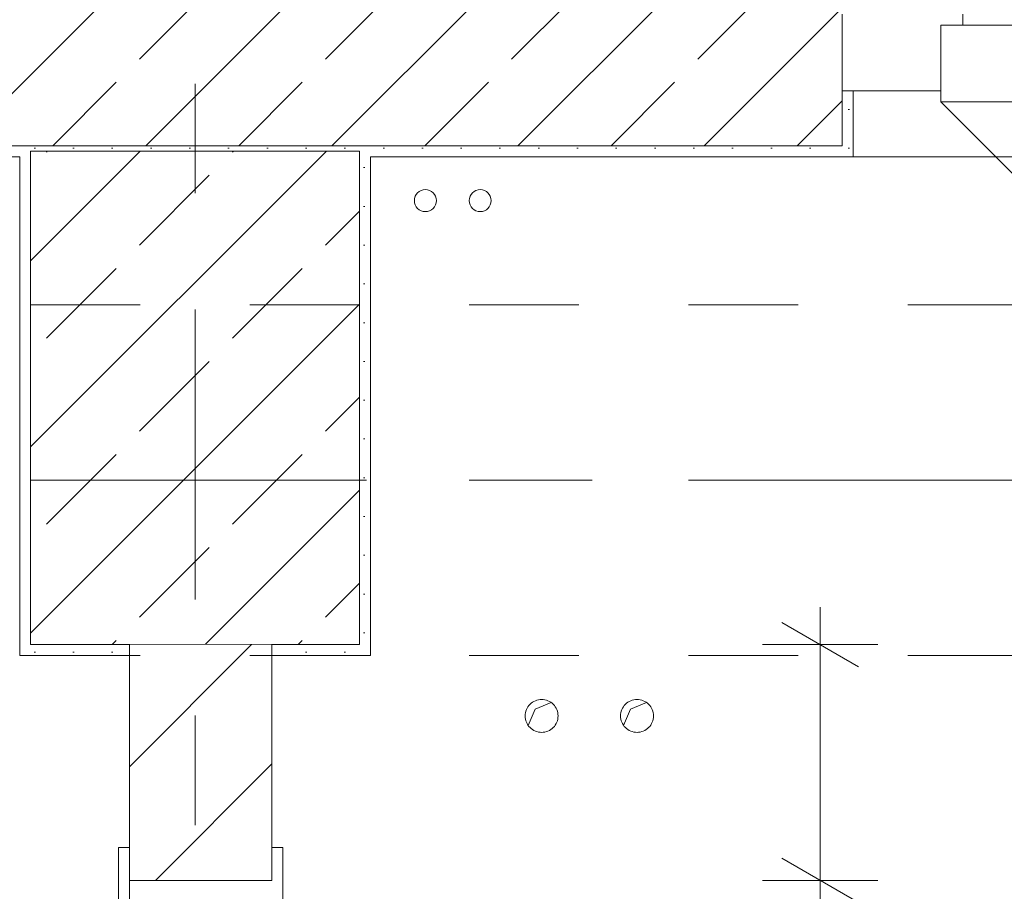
# Model space of a CAD drawing. Header units: metres. Extents: x -3.6 to 84.5, y -11 to 16.8.
# Tile 110 of 256: x 7.6 to 8.5, y 12.8 to 13.6. Entities that reach past the tile are written whole.
import ezdxf

# ---------------------------------------------------------------- set-up
doc = ezdxf.new("R2010")
doc.units = ezdxf.units.M
doc.header["$MEASUREMENT"] = 0
for name, pattern in [('Achse', [0.2, 0.1, -0.05, 0, -0.05]), ('Strichlinie doppelt', [0.546806, 0.264583, -0.105833, 0.070556, -0.105833]), ('Strichlinie eng', [0.115, 0.075, -0.04]), ('Untersicht', [0.1, 0.075, -0.025]), ('Wipeout_Contour', [1, 0, -1])]:
    doc.linetypes.add(name, pattern=pattern)
for name, color, linetype in [('152 - Bemaßung_ Beschriftung.Ausbau', 7, 'Continuous'), ('451 - Universal.Achsen Raster', 7, 'Continuous'), ('603 - Struktur.Bodenplatte_ Decke Roh', 7, 'Continuous'), ('604 - Struktur.Wand Aussen', 7, 'Continuous'), ('605 - Struktur.Wand Innen', 7, 'Continuous'), ('607 - Struktur.Stütze', 7, 'Continuous'), ('608 - Struktur.Träger', 7, 'Continuous'), ('650 - Abdeckung.Fußboden Aufbau', 7, 'Continuous'), ('801 - HKLSE.Heizung_ Klima_ Lüftung', 7, 'Continuous')]:
    doc.layers.add(name, color=color, linetype=linetype)
doc.styles.add('ERSTELLTER_STIL_2', font='txt')
doc.dimstyles.new('ERSTELLTER_STIL__1', dxfattribs={"dimtxt": 0.1, "dimasz": 0.0532, "dimexe": 0.18, "dimexo": 0.0625, "dimgap": 0, "dimtad": 1, "dimzin": 0, "dimdsep": 46, "dimtxsty": 'ERSTELLTER_STIL_2', "dimblk": 'ARROWHEAD_2', "dimblk1": 'ARROWHEAD_2', "dimblk2": 'ARROWHEAD_2', "dimcen": 0.09, "dimse1": 1, "dimse2": 1, "dimclrd": 7, "dimclre": 7, "dimclrt": 7, "dimazin": 0, "dimtfac": 1, "dimtdec": 4, "dimtmove": 0, "dimatfit": 3, "dimfxl": 1, "dimtolj": 1, "dimtzin": 0, "dimarcsym": 0})
doc.dimstyles.new('ERSTELLTER_STIL__3', dxfattribs={"dimtxt": 0.1, "dimasz": 0.0532, "dimexe": 0.18, "dimexo": 0.0625, "dimgap": 0, "dimtad": 1, "dimtih": 1, "dimtoh": 1, "dimzin": 0, "dimdsep": 46, "dimtxsty": 'ERSTELLTER_STIL_2', "dimblk": 'ARROWHEAD_2', "dimblk1": 'ARROWHEAD_2', "dimblk2": 'ARROWHEAD_2', "dimcen": 0.09, "dimse1": 1, "dimse2": 1, "dimclrd": 7, "dimclre": 7, "dimclrt": 7, "dimazin": 0, "dimtfac": 1, "dimtdec": 4, "dimtmove": 0, "dimatfit": 3, "dimfxl": 1, "dimtolj": 1, "dimtzin": 0, "dimarcsym": 0})
pattern_1 = [(45, (0, 0), (-0.0848528, 0.0848528), []), (45, (-0.04243, 0.04243), (-0.0848528, 0.0848528), [0.09, -0.03])]
pattern_2 = [(45, (0, 0), (-0.01767767, 0.01767767), [0, -0.025])]

# ---------------------------------------------------------------- blocks, each defined once
blk = doc.blocks.new('*D363')
at = {"layer": '152 - Bemaßung_ Beschriftung.Ausbau', "color": 7, "linetype": 'Continuous', "lineweight": 5}
for p, q in [((0.225, 15.3025), (0.225, 15.4075)), ((7.67, 15.3025), (7.67, 15.4075)), ((0.24521, 15.39), (0.20479, 15.32)), ((7.69021, 15.39), (7.64979, 15.32)), ((-0.015, 15.355), (0.225, 15.355)), ((0.225, 15.355), (7.67, 15.355)), ((7.67, 15.355), (7.8, 15.355))]:
    blk.add_line(p, q, dxfattribs=at)
at = {"layer": '152 - Bemaßung_ Beschriftung.Ausbau', "color": 7, "lineweight": 5, "char_height": 0.1, "attachment_point": 7, "style": 'ERSTELLTER_STIL_2'}
for s, insert in [('\\A1;{\\pql;\\fArial|b0|i0|c0|p38;7,44\\fArial|b0|i0|c0|p38;\\A1{\\H.66x;\\S5^  ;}}', (3.71354, 15.35559)), ('\\A1;{\\pql;\\fArial|b0|i0|c0|p38;13}', (7.498, 15.375))]:
    blk.add_mtext(s, dxfattribs=dict(at, insert=insert))
blk = doc.blocks.new('ARROWHEAD_2')
at = {"color": 0, "linetype": 'Continuous', "lineweight": 0}
for p, q in [((-0.378, -0.655), (0.378, 0.655)), ((0, 0), (-1, 0))]:
    blk.add_line(p, q, dxfattribs=at)
blk = doc.blocks.new('*D364')
at = {"layer": '152 - Bemaßung_ Beschriftung.Ausbau', "color": 7, "linetype": 'Continuous', "lineweight": 5}
for p, q in [((7.69021, 15.39), (7.64979, 15.32)), ((7.82021, 15.39), (7.77979, 15.32)), ((7.67, 15.355), (7.8, 15.355))]:
    blk.add_line(p, q, dxfattribs=at)
blk = doc.blocks.new('*D365')
at = {"layer": '152 - Bemaßung_ Beschriftung.Ausbau', "color": 7, "linetype": 'Continuous', "lineweight": 5}
for p, q in [((7.82021, 15.39), (7.77979, 15.32)), ((7.67, 15.355), (7.8, 15.355))]:
    blk.add_line(p, q, dxfattribs=at)
blk = doc.blocks.new('*D366')
at = {"layer": '152 - Bemaßung_ Beschriftung.Ausbau', "color": 7, "linetype": 'Continuous', "lineweight": 5}
for p, q in [((7.8, 15.3025), (7.8, 15.4075)), ((11.27, 15.3025), (11.27, 15.4075)), ((7.82021, 15.39), (7.77979, 15.32)), ((11.29021, 15.39), (11.24979, 15.32)), ((7.67, 15.355), (7.8, 15.355)), ((7.8, 15.355), (11.27, 15.355)), ((11.27, 15.355), (11.41, 15.355))]:
    blk.add_line(p, q, dxfattribs=at)
at = {"layer": '152 - Bemaßung_ Beschriftung.Ausbau', "color": 7, "lineweight": 5, "char_height": 0.1, "attachment_point": 7, "style": 'ERSTELLTER_STIL_2'}
for s, insert in [('\\A1;{\\pql;\\fArial|b0|i0|c0|p38;3,47}', (9.32608, 15.375)), ('\\A1;{\\pql;\\fArial|b0|i0|c0|p38;14}', (11.098, 15.375))]:
    blk.add_mtext(s, dxfattribs=dict(at, insert=insert))
blk = doc.blocks.new('*D401')
at = {"layer": '152 - Bemaßung_ Beschriftung.Ausbau', "color": 7, "linetype": 'Continuous', "lineweight": 5}
for p, q in [((4.27999, 15.8025), (4.27999, 15.9075)), ((7.57999, 15.8025), (7.57999, 15.9075)), ((4.3002, 15.89), (4.25978, 15.82)), ((7.6002, 15.89), (7.55978, 15.82)), ((3.97999, 15.855), (4.27999, 15.855)), ((4.27999, 15.855), (7.57999, 15.855)), ((7.57999, 15.855), (7.87999, 15.855))]:
    blk.add_line(p, q, dxfattribs=at)
at = {"layer": '152 - Bemaßung_ Beschriftung.Ausbau', "color": 7, "lineweight": 5, "insert": (5.79696, 15.875), "char_height": 0.1, "attachment_point": 7, "style": 'ERSTELLTER_STIL_2'}
blk.add_mtext('\\A1;{\\pql;\\fArial|b0|i0|c0|p38;3,30}', dxfattribs=at)
blk = doc.blocks.new('*D402')
at = {"layer": '152 - Bemaßung_ Beschriftung.Ausbau', "color": 7, "linetype": 'Continuous', "lineweight": 5}
for p, q in [((7.6002, 15.89), (7.55978, 15.82)), ((7.9002, 15.89), (7.85978, 15.82)), ((7.57999, 15.855), (7.87999, 15.855))]:
    blk.add_line(p, q, dxfattribs=at)
at = {"layer": '152 - Bemaßung_ Beschriftung.Ausbau', "color": 7, "lineweight": 5, "insert": (7.6541, 15.875), "char_height": 0.1, "attachment_point": 7, "style": 'ERSTELLTER_STIL_2'}
blk.add_mtext('\\A1;{\\pql;\\fArial|b0|i0|c0|p38;30}', dxfattribs=at)
blk = doc.blocks.new('*D403')
at = {"layer": '152 - Bemaßung_ Beschriftung.Ausbau', "color": 7, "linetype": 'Continuous', "lineweight": 5}
for p, q in [((7.87999, 15.8025), (7.87999, 15.9075)), ((11.17999, 15.8025), (11.17999, 15.9075)), ((7.9002, 15.89), (7.85978, 15.82)), ((11.2002, 15.89), (11.15978, 15.82)), ((7.57999, 15.855), (7.87999, 15.855)), ((7.87999, 15.855), (11.17999, 15.855)), ((11.17999, 15.855), (11.47999, 15.855))]:
    blk.add_line(p, q, dxfattribs=at)
at = {"layer": '152 - Bemaßung_ Beschriftung.Ausbau', "color": 7, "lineweight": 5, "insert": (9.39696, 15.875), "char_height": 0.1, "attachment_point": 7, "style": 'ERSTELLTER_STIL_2'}
blk.add_mtext('\\A1;{\\pql;\\fArial|b0|i0|c0|p38;3,30}', dxfattribs=at)
blk = doc.blocks.new('*D476')
at = {"layer": '152 - Bemaßung_ Beschriftung.Ausbau', "color": 7, "linetype": 'Continuous', "lineweight": 5}
for p, q in [((-2.175, 13.455), (-2.175, 13.695)), ((-2.21, 13.47521), (-2.14, 13.43479)), ((-2.14, 13.42978), (-2.21, 13.47019)), ((-2.1225, 13.455), (-2.2275, 13.455)), ((-2.175, 13.44998), (-2.175, 13.455))]:
    blk.add_line(p, q, dxfattribs=at)
blk = doc.blocks.new('*D477')
at = {"layer": '152 - Bemaßung_ Beschriftung.Ausbau', "color": 7, "linetype": 'Continuous', "lineweight": 5}
for p, q in [((-2.175, 13.695), (-2.175, 13.845)), ((-2.21, 13.71521), (-2.14, 13.67479)), ((-2.1225, 13.695), (-2.2275, 13.695)), ((-2.175, 13.455), (-2.175, 13.695)), ((-2.21, 13.47521), (-2.14, 13.43479)), ((-2.14, 13.42978), (-2.21, 13.47019))]:
    blk.add_line(p, q, dxfattribs=at)
at = {"layer": '152 - Bemaßung_ Beschriftung.Ausbau', "color": 7, "lineweight": 5, "insert": (-2.195, 13.49911), "char_height": 0.1, "attachment_point": 7, "rotation": 90, "style": 'ERSTELLTER_STIL_2'}
blk.add_mtext('\\A1;{\\pql;\\fArial|b0|i0|c0|p38;24}', dxfattribs=at)
blk = doc.blocks.new('*D544')
at = {"layer": '152 - Bemaßung_ Beschriftung.Ausbau', "color": 7, "linetype": 'Continuous', "lineweight": 5}
for p, q in [((8.265, 12.80521), (8.335, 12.76479)), ((8.3525, 12.785), (8.2475, 12.785)), ((8.3, 11.775), (8.3, 12.785)), ((8.265, 11.79521), (8.335, 11.75479)), ((8.3525, 11.775), (8.2475, 11.775)), ((8.3, 11.74077), (8.3, 11.775))]:
    blk.add_line(p, q, dxfattribs=at)
at = {"layer": '152 - Bemaßung_ Beschriftung.Ausbau', "color": 7, "lineweight": 5, "char_height": 0.1, "attachment_point": 7, "rotation": 90, "style": 'ERSTELLTER_STIL_2'}
for s, insert in [('\\A1;{\\pql;\\fArial|b0|i0|c0|p38;21\\fArial|b0|i0|c0|p38;\\A1{\\H.66x;\\S5^  ;}}', (8.28109, 12.56291)), ('\\A1;{\\pql;\\fArial|b0|i0|c0|p38;1,01}', (8.28, 12.14697)), ('\\A1;{\\pql;\\fArial|b0|i0|c0|p38;2,01}', (8.42, 12.14697))]:
    blk.add_mtext(s, dxfattribs=dict(at, insert=insert))
blk = doc.blocks.new('*D545')
at = {"layer": '152 - Bemaßung_ Beschriftung.Ausbau', "color": 7, "linetype": 'Continuous', "lineweight": 5}
for p, q in [((8.3, 12.99998), (8.3, 13.03421)), ((8.335, 12.97978), (8.265, 13.02019)), ((8.3525, 12.99998), (8.2475, 12.99998)), ((8.3, 12.785), (8.3, 12.99998)), ((8.265, 12.80521), (8.335, 12.76479)), ((8.3525, 12.785), (8.2475, 12.785))]:
    blk.add_line(p, q, dxfattribs=at)
blk = doc.blocks.new('*D648')
at = {"layer": '152 - Bemaßung_ Beschriftung.Ausbau', "color": 7, "linetype": 'Continuous', "lineweight": 5}
for p, q in [((-1.675, 13.455), (-1.675, 13.695)), ((-1.71, 13.47521), (-1.64, 13.43479)), ((-1.6225, 13.455), (-1.7275, 13.455)), ((-1.675, 0.245), (-1.675, 13.455)), ((-1.71, 0.26521), (-1.64, 0.22479)), ((-1.6225, 0.245), (-1.7275, 0.245)), ((-1.675, 0.005), (-1.675, 0.245))]:
    blk.add_line(p, q, dxfattribs=at)
at = {"layer": '152 - Bemaßung_ Beschriftung.Ausbau', "color": 7, "lineweight": 5, "insert": (-1.695, 6.67903), "char_height": 0.1, "attachment_point": 7, "rotation": 90, "style": 'ERSTELLTER_STIL_2'}
blk.add_mtext('\\A1;{\\pql;\\fArial|b0|i0|c0|p38;13,21}', dxfattribs=at)
blk = doc.blocks.new('*D649')
at = {"layer": '152 - Bemaßung_ Beschriftung.Ausbau', "color": 7, "linetype": 'Continuous', "lineweight": 5}
for p, q in [((-1.675, 13.695), (-1.675, 13.845)), ((-1.71, 13.71521), (-1.64, 13.67479)), ((-1.6225, 13.695), (-1.7275, 13.695)), ((-1.675, 13.455), (-1.675, 13.695)), ((-1.71, 13.47521), (-1.64, 13.43479))]:
    blk.add_line(p, q, dxfattribs=at)
at = {"layer": '152 - Bemaßung_ Beschriftung.Ausbau', "color": 7, "lineweight": 5, "insert": (-1.695, 13.49911), "char_height": 0.1, "attachment_point": 7, "rotation": 90, "style": 'ERSTELLTER_STIL_2'}
blk.add_mtext('\\A1;{\\pql;\\fArial|b0|i0|c0|p38;24}', dxfattribs=at)

msp = doc.modelspace()

# ---------------------------------------------------------------- hatches: boundary and pattern name
at = {"layer": '604 - Struktur.Wand Aussen', "linetype": 'Continuous', "lineweight": 0, "true_color": 0x000000}
h = msp.add_hatch(dxfattribs=at)
h.set_pattern_fill('Beton__Stahlbeton_0001', color=18, style=0, pattern_type=2)
h.set_pattern_definition(pattern_1)
h.paths.add_polyline_path([(7.06, 13.695), (7.06, 13.575), (7.12, 13.575), (7.12, 13.505), (7.12, 13.455), (8.32, 13.455), (8.32, 13.505), (8.32, 13.575), (8.38, 13.575), (8.38, 13.695)])
h = msp.add_hatch(dxfattribs=at)
h.set_pattern_fill('Gips_0001', color=18, style=0, pattern_type=2)
h.set_pattern_definition(pattern_2)
h.paths.add_polyline_path([(8.32, 13.445), (8.33, 13.445), (8.33, 13.505), (8.32, 13.505)])
h = msp.add_hatch(dxfattribs=at)
h.set_pattern_fill('Gips_0001', color=18, style=0, pattern_type=2)
h.set_pattern_definition(pattern_2)
h.paths.add_polyline_path([(7.88999, 13.445), (8.32, 13.445), (8.32, 13.455), (7.88999, 13.455)])
at = {"layer": '607 - Struktur.Stütze', "linetype": 'Continuous', "lineweight": 0, "true_color": 0x000000}
h = msp.add_hatch(dxfattribs=at)
h.set_pattern_fill('Gips_0001', color=18, style=0, pattern_type=2)
h.set_pattern_definition(pattern_2)
h.paths.add_polyline_path([(7.56999, 13.445), (7.57999, 13.445), (7.57999, 13.44998), (7.87999, 13.44998), (7.87999, 13.445), (7.88999, 13.445), (7.88999, 13.455), (7.56999, 13.455)])
h = msp.add_hatch(dxfattribs=at)
h.set_pattern_fill('Gips_0001', color=18, style=0, pattern_type=2)
h.set_pattern_definition(pattern_2)
h.paths.add_polyline_path([(7.56999, 13.445), (7.56999, 12.98998), (7.67, 12.98998), (7.67, 12.99998), (7.57999, 12.99998), (7.57999, 13.445)])
h = msp.add_hatch(dxfattribs=at)
h.set_pattern_fill('Beton__Stahlbeton_0001', color=18, style=0, pattern_type=2)
h.set_pattern_definition(pattern_1)
h.paths.add_polyline_path([(7.57999, 12.99998), (7.87999, 12.99998), (7.87999, 13.44998), (7.57999, 13.44998)])
h = msp.add_hatch(dxfattribs=at)
h.set_pattern_fill('Gips_0001', color=18, style=0, pattern_type=2)
h.set_pattern_definition(pattern_2)
h.paths.add_polyline_path([(7.87999, 12.99998), (7.8, 12.99998), (7.8, 12.98998), (7.88999, 12.98998), (7.88999, 13.445), (7.87999, 13.445)])

# ---------------------------------------------------------------- linework, layer by layer
at = {"layer": '451 - Universal.Achsen Raster', "color": 160, "linetype": 'Strichlinie doppelt', "lineweight": 9, "true_color": 0x3232ff}
msp.add_line((64.93502, 13.14998), (-3.175, 13.14998), dxfattribs=at)
at = {"layer": '603 - Struktur.Bodenplatte_ Decke Roh', "color": 7, "linetype": 'Continuous', "lineweight": 5}
for p, q in [((8.03373, 12.92635), (8.04, 12.94098)), ((8.04, 12.94098), (8.05463, 12.94725)), ((8.12073, 12.92635), (8.127, 12.94098)), ((8.127, 12.94098), (8.14163, 12.94725))]:
    msp.add_line(p, q, dxfattribs=at)
at = {"layer": '603 - Struktur.Bodenplatte_ Decke Roh', "color": 7, "linetype": 'Continuous', "lineweight": 9, "flags": 128}
for points in [[(8.061, 12.93498, 0.414214), (8.046, 12.94998, 0.414214), (8.031, 12.93498, 0.414214), (8.046, 12.91998, 0.414214)], [(8.148, 12.93498, 0.414214), (8.133, 12.94998, 0.414214), (8.118, 12.93498, 0.414214), (8.133, 12.91998, 0.414214)]]:
    msp.add_lwpolyline(points, format="xyb", close=True, dxfattribs=at)
at = {"layer": '604 - Struktur.Wand Aussen', "color": 7, "linetype": 'Continuous', "lineweight": 13}
for p, q in [((8.32, 13.575), (8.32, 13.505)), ((8.32, 13.575), (8.32, 13.505)), ((8.32, 13.575), (8.32, 13.505)), ((8.32, 13.455), (8.32, 13.505)), ((7.12, 13.455), (8.32, 13.455))]:
    msp.add_line(p, q, dxfattribs=at)
at = {"layer": '604 - Struktur.Wand Aussen', "color": 7, "linetype": 'Continuous', "lineweight": 9}
for p, q in [((8.43, 13.575), (8.43, 13.565)), ((8.43, 13.565), (8.41, 13.565)), ((8.41, 13.565), (8.41, 13.505)), ((8.41, 13.495), (8.41, 13.565)), ((8.41, 13.565), (8.49, 13.565)), ((8.41, 13.505), (8.32, 13.505)), ((8.49, 13.495), (8.41, 13.495)), ((8.41, 13.495), (8.82719, 13.07781)), ((10.71, 13.445), (8.33, 13.445))]:
    msp.add_line(p, q, dxfattribs=at)
at = {"layer": '604 - Struktur.Wand Aussen', "color": 7, "linetype": 'Continuous', "lineweight": 5}
for p, q in [((8.32, 13.505), (8.33, 13.505)), ((8.32, 13.505), (8.33, 13.505)), ((8.32, 13.505), (8.33, 13.505)), ((8.33, 13.505), (8.33, 13.455)), ((8.33, 13.505), (8.33, 13.455)), ((8.33, 13.455), (8.33, 13.445)), ((8.33, 13.455), (8.33, 13.445)), ((8.32, 13.445), (8.33, 13.445))]:
    msp.add_line(p, q, dxfattribs=at)
at = {"layer": '604 - Struktur.Wand Aussen', "color": 7, "linetype": 'Strichlinie eng', "lineweight": 9}
msp.add_line((10.71, 13.445), (8.33, 13.445), dxfattribs=at)
at = {"layer": '604 - Struktur.Wand Aussen', "color": 7, "linetype": 'Continuous', "lineweight": 5, "flags": 128}
msp.add_lwpolyline([(7.88999, 13.445), (8.32, 13.445)], dxfattribs=at)
at = {"layer": '604 - Struktur.Wand Aussen', "color": 7, "linetype": 'Continuous', "lineweight": 9}
msp.add_point((8.33, 13.445), dxfattribs=at)
at = {"layer": '605 - Struktur.Wand Innen', "color": 7, "linetype": 'Continuous', "lineweight": 13}
for p, q in [((7.66, 12.765), (7.66, 12.815)), ((7.81, 12.815), (7.81, 12.755))]:
    msp.add_line(p, q, dxfattribs=at)
at = {"layer": '607 - Struktur.Stütze', "color": 7, "linetype": 'Continuous', "lineweight": 5, "flags": 128}
for points in [[(7.56999, 13.445), (7.56999, 12.98998), (7.67, 12.98998)], [(7.8, 12.98998), (7.88999, 12.98998), (7.88999, 13.445)]]:
    msp.add_lwpolyline(points, dxfattribs=at)
at = {"layer": '607 - Struktur.Stütze', "color": 7, "linetype": 'Continuous', "lineweight": 13, "flags": 128}
msp.add_lwpolyline([(7.57999, 12.99998), (7.87999, 12.99998), (7.87999, 13.44998), (7.57999, 13.44998)], close=True, dxfattribs=at)
at = {"layer": '608 - Struktur.Träger', "color": 7, "linetype": 'Untersicht', "lineweight": 13}
msp.add_line((0.37999, 13.30998), (11.47999, 13.30998), dxfattribs=at)
at = {"layer": '608 - Struktur.Träger', "color": 7, "linetype": 'Achse', "lineweight": 9}
msp.add_line((0.37999, 13.14998), (11.47999, 13.14998), dxfattribs=at)
at = {"layer": '650 - Abdeckung.Fußboden Aufbau', "color": 7, "linetype": 'Continuous', "lineweight": 13, "flags": 128}
for points in [[(7.67, 12.98998), (7.56999, 12.98998), (7.56999, 13.445), (4.28999, 13.445), (4.28999, 12.98998), (3.97015, 12.98998), (3.97015, 13.445), (0.68999, 13.445), (0.68999, 12.98998), (0.235, 12.98998), (0.235, 8.50998), (0.68999, 8.50998), (0.68999, 8.08998), (0.235, 8.08998), (0.235, 6.00998), (0.68999, 6.00998), (0.68999, 5.18998), (0.235, 5.18998)], [(7.67, 11.775), (7.8, 11.775), (7.8, 11.22), (11.27, 11.22), (11.27, 12.98998), (11.16999, 12.98998), (11.16999, 13.445), (7.88999, 13.445), (7.88999, 12.98998), (7.8, 12.98998), (7.8, 12.785), (7.67, 12.785)], [(7.67, 12.785), (7.67, 12.98998)]]:
    msp.add_lwpolyline(points, dxfattribs=at)
at = {"layer": '650 - Abdeckung.Fußboden Aufbau', "color": 7, "linetype": 'Strichlinie eng', "lineweight": 13, "flags": 128}
msp.add_lwpolyline([(7.67, 12.785), (7.67, 11.775)], dxfattribs=at)
at = {"layer": '801 - HKLSE.Heizung_ Klima_ Lüftung', "color": 7, "linetype": 'Continuous', "lineweight": 5}
for centre in [(7.93999, 13.405), (7.98999, 13.405)]:
    msp.add_circle(centre, 0.01, dxfattribs=at)

# ---------------------------------------------------------------- dimensions: what is measured, and where the dimension line sits
at = {"layer": '152 - Bemaßung_ Beschriftung.Ausbau', "color": 7, "linetype": 'Continuous', "lineweight": 5}
for base, p1, p2, picture, middle in [((-2.175, 13.695), (31.13001, 13.455), (-0.015, 13.695), '*D477', (-2.245, 13.57535)), ((-1.675, 13.695), (31.13001, 13.455), (-0.015, 13.695), '*D649', (-1.745, 13.57535)), ((-2.175, 13.455), (0.37999, 13.44998), (31.13001, 13.455), '*D476', (-2.245, 13.47696)), ((8.3, 12.99998), (7.81, 12.785), (7.87999, 12.99998), '*D545', (8.23, 12.77421)), ((8.3, 12.785), (7.81, 11.775), (7.81, 12.785), '*D544', (8.23, 12.27685))]:
    dim = msp.add_linear_dim(base=base, p1=p1, p2=p2, angle=90, dimstyle='ERSTELLTER_STIL__1', dxfattribs=at)
    dim.commit()
    dim.dimension.update_dxf_attribs({"geometry": picture, "text_midpoint": middle, "dimtype": 160, "text_rotation": 90})

# ---------------------------------------------------------------- next in the draw order: wipeouts: each hides what was drawn before it
at = {"color": 254, "linetype": 'Wipeout_Contour', "lineweight": 0, "ltscale": 60.163331}
msp.add_wipeout([(7.8, 12.99998), (7.67, 12.99998), (7.67, 12.785), (7.8, 12.785)], dxfattribs=at).dxf.layer = '605 - Struktur.Wand Innen'

# ---------------------------------------------------------------- next in the draw order: hatches: boundary and pattern name
at = {"layer": '605 - Struktur.Wand Innen', "linetype": 'Continuous', "lineweight": 0, "true_color": 0x000000}
h = msp.add_hatch(dxfattribs=at)
h.set_pattern_fill('MW_Ziegel_0001', color=18, style=0, pattern_type=2)
h.set_pattern_definition([(45, (0, 0), (-0.0636396, 0.0636396), [])])
h.paths.add_polyline_path([(7.8, 12.99998), (7.67, 12.99998), (7.67, 12.785), (7.8, 12.785)])

# ---------------------------------------------------------------- next in the draw order: linework, layer by layer
at = {"layer": '451 - Universal.Achsen Raster', "color": 160, "linetype": 'Strichlinie doppelt', "lineweight": 9, "true_color": 0x3232ff}
msp.add_line((7.72999, -10.585), (7.72999, 16.355), dxfattribs=at)
at = {"layer": '605 - Struktur.Wand Innen', "color": 7, "linetype": 'Continuous', "lineweight": 13}
for p, q in [((7.66, 12.815), (7.67, 12.815)), ((7.67, 12.815), (7.67, 12.785)), ((7.8, 12.785), (7.8, 12.815)), ((7.8, 12.815), (7.81, 12.815)), ((7.67, 12.785), (7.8, 12.785))]:
    msp.add_line(p, q, dxfattribs=at)
at = {"layer": '605 - Struktur.Wand Innen', "color": 7, "linetype": 'Continuous', "lineweight": 18}
msp.add_line((7.67, 12.785), (7.8, 12.785), dxfattribs=at)
msp.add_line((7.67, 12.785), (7.8, 12.785), dxfattribs=at)
msp.add_line((7.67, 12.785), (7.8, 12.785), dxfattribs=at)
at = {"layer": '605 - Struktur.Wand Innen', "color": 7, "linetype": 'Continuous', "lineweight": 18, "flags": 128}
for points in [[(7.67, 12.99998), (7.67, 12.785)], [(7.8, 12.785), (7.8, 12.99998)]]:
    msp.add_lwpolyline(points, dxfattribs=at)
at = {"layer": '608 - Struktur.Träger', "color": 7, "linetype": 'Untersicht', "lineweight": 13}
msp.add_line((0.37999, 12.98998), (11.47999, 12.98998), dxfattribs=at)

# ---------------------------------------------------------------- next in the draw order: dimensions: what is measured, and where the dimension line sits
at = {"layer": '152 - Bemaßung_ Beschriftung.Ausbau', "color": 7, "linetype": 'Continuous', "lineweight": 5}
for base, p1, p2, picture, middle in [((7.57999, 15.855), (4.27999, 13.44998), (7.57999, 12.99998), '*D401', (5.92684, 15.925)), ((7.87999, 15.855), (7.57999, 12.99998), (7.87999, 12.99998), '*D402', (7.73034, 15.925)), ((11.17999, 15.855), (7.87999, 12.99998), (11.17999, 12.99998), '*D403', (9.52684, 15.925)), ((7.67, 15.355), (0.225, 6.85), (7.67, 10.7499822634), '*D363', (3.9784844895, 15.4250000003)), ((11.27, 15.355), (7.8, 10.74998), (11.27, 10.73498), '*D366', (9.45597, 15.425)), ((7.8, 15.355), (7.67, 10.74998), (7.8, 11.1055), '*D364', (7.57423, 15.425)), ((7.8, 15.355), (7.8, 11.1055), (7.8, 10.7499822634), '*D365', (7.796853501, 15.4250000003))]:
    dim = msp.add_linear_dim(base=base, p1=p1, p2=p2, dimstyle='ERSTELLTER_STIL__3', dxfattribs=at)
    dim.commit()
    dim.dimension.update_dxf_attribs({"geometry": picture, "text_midpoint": middle, "dimtype": 160})
dim = msp.add_linear_dim(base=(-1.675, 13.455), p1=(22.1775, 0.245), p2=(31.13001, 13.455), angle=90, dimstyle='ERSTELLTER_STIL__1', dxfattribs=at)
dim.commit()
dim.dimension.update_dxf_attribs({"geometry": '*D648', "text_midpoint": (-1.745, 6.84703), "dimtype": 160, "text_rotation": 90})

doc.saveas('drawing.dxf')
